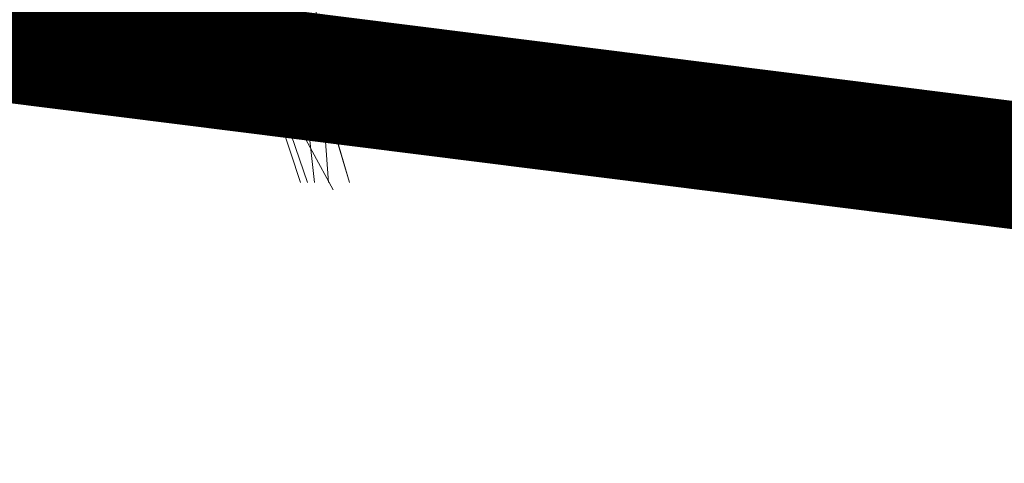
# Model space of a CAD drawing. Header units: millimetres. Extents: x 16698 to 93787, y -21104 to 39413.
# Tile 251 of 256: x 54692 to 54715, y 19688 to 19699. Entities that reach past the tile are written whole.
import ezdxf

# ---------------------------------------------------------------- set-up
doc = ezdxf.new("R2010")
doc.units = ezdxf.units.MM
doc.layers.add('__MODUS_ŚCIANY', color=2, linetype='Continuous', lineweight=35)
doc.layers.add('_MODUS - zielen', color=66, linetype='Continuous', lineweight=9)

msp = doc.modelspace()

# ---------------------------------------------------------------- linework, layer by layer
at = {"layer": '__MODUS_ŚCIANY', "ltscale": 2, "const_width": 3}
msp.add_lwpolyline([(51921.59792, 19704.92356), (53078.13625, 19704.92356), (53384.79919, 19720.01898), (53624.88625, 19719.92356), (53630.88625, 19719.92356), (53800.13625, 19719.92356), (53900.13625, 19719.92356), (54516.33569, 19720.43431), (54758.95855, 19689.92356)], dxfattribs=at)
at = {"layer": '_MODUS - zielen', "transparency": 33554687}
for points in [[(54696.71903, 19711.41952), (54698.53913, 19695.03864), (54698.53913, 19695.03864)], [(54696.71903, 19711.41952), (54698.53913, 19695.03864), (54698.53913, 19695.03864)], [(54697.87727, 19708.60664), (54698.87005, 19695.03864), (54698.87005, 19695.03864)], [(54698.2082, 19695.03864), (54694.07161, 19707.61386), (54698.37366, 19695.03864)], [(54697.98925, 19696.52781), (54697.82379, 19698.51337), (54697.16193, 19700.33347), (54696.99647, 19701.32625), (54696.16915, 19703.47728), (54694.84544, 19703.64274), (54693.85266, 19704.47006)], [(54697.04995, 19702.98089), (54699.36644, 19695.03864), (54699.36644, 19695.03864)], [(54697.04995, 19702.81542), (54699.36644, 19695.03864), (54699.36644, 19695.03864)], [(54696.33461, 19697.85152), (54696.16915, 19698.01698), (54696.16915, 19698.01698)], [(54700.85561, 19697.52059), (54700.69015, 19697.68606), (54700.69015, 19697.68606)], [(54696.831, 19696.69327), (54696.66554, 19696.85874), (54696.66554, 19696.85874)], [(54698.98203, 19694.87318), (54697.98925, 19696.69327), (54697.98925, 19696.69327)], [(54699.80935, 19696.03142), (54699.64388, 19696.19688), (54699.64388, 19696.19688)]]:
    msp.add_lwpolyline(points, dxfattribs=at)

doc.saveas('drawing.dxf')
